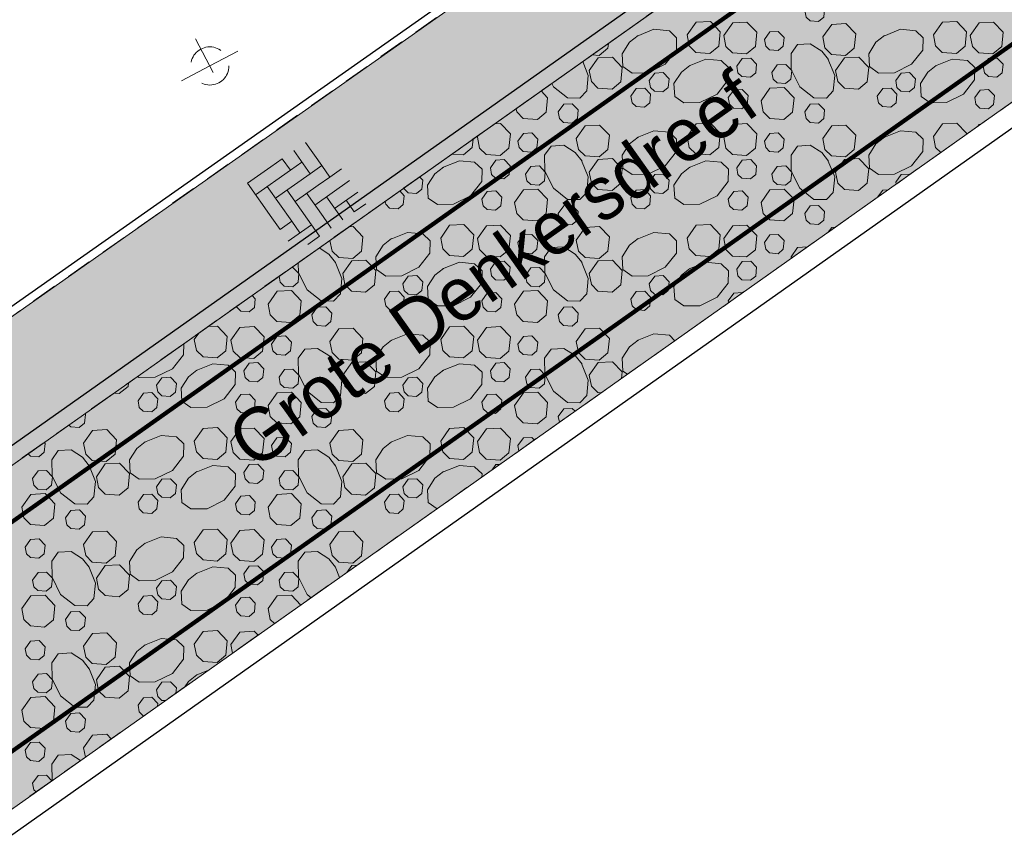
# Model space of a CAD drawing. Header units: metres. Extents: x 148425 to 149111, y 486065 to 486671.
# Tile 36 of 81: x 148632 to 148655, y 486394 to 486413. Entities that reach past the tile are written whole.
import ezdxf

# ---------------------------------------------------------------- set-up
doc = ezdxf.new("R2010")
doc.units = ezdxf.units.M
doc.header["$MEASUREMENT"] = 0
doc.linetypes.add('1-3 (0.10)', pattern=[4, 1, -3])
doc.linetypes.add('DGN Style 2', pattern=[1, 0.6, -0.4])
for name, color, linetype, lineweight in [('BWR-nieuw-belijning-1-3 streep dik 100', 51, '1-3 (0.10)', 0), ('BWR-verw-band-trottoir 180¯200x250 betonrug_GV', 2, 'betonrugw', 30), ('BWR-verw-drain ø 80', 60, 'drainagew', 30), ('BWR-verw-situatie', 214, 'DGN Style 2', 13), ('IRP-L-VERHARDING-detaillering', 7, 'Continuous', 0), ('TOP-T-topo huisnummering naamgeving', 7, 'Continuous', 0), ('WVB-alg-onderhoek', 7, 'Continuous', 30), ('WVB-pen-dik 013', 1, 'Continuous', 0), ('WVB-raster-20%', 254, 'Continuous', 30)]:
    doc.layers.add(name, color=color, linetype=linetype, lineweight=lineweight)
doc.styles.add('Style-INTL_ISO', font='INTL_ISO.shx')
doc.styles.add('Style-WORKING', font='WORKING.shx')
doc.linetypes.add('betonrugw', pattern='A,1,-1.1,["v",Style-WORKING,S=0.499998,R=0,X=-0.132,Y=-0.187],-2.1', length=4.2)
doc.linetypes.add('drainagew', pattern='A,2.1,["V",Style-WORKING,S=0.700002,R=0,X=-0.228,Y=-0.367],2.9,-0.32,0.02,-0.32,0.4,-0.32,0.05,-0.32', length=6.75)

# ---------------------------------------------------------------- blocks, each defined once
blk = doc.blocks.new('VMAST')
at = {"layer": 'BWR-verw-situatie'}
for p, q in [((0, 0), (0, 0.497)), ((-0.484, 0), (0.466, 0.001)), ((0, 0), (0, -0.503))]:
    blk.add_line(p, q, dxfattribs=at)
blk.add_circle((0, 0), 0.3, dxfattribs=at)
blk = doc.blocks.new('dikformaat')
at = {"layer": 'IRP-L-VERHARDING-detaillering', "color": 7, "linetype": 'Continuous', "lineweight": 0}
for p, q in [((0.2002, 0.3335), (0.2002, 0.4002)), ((0.2669, 0.2001), (0.2669, 0.4002)), ((0.3336, 0.2667), (0.3336, 0.4002)), ((0.4, 0.3335), (0.4, 0.4001)), ((0.1335, 0.3335), (0.0001, 0.3335)), ((0.1335, 0.2668), (0.1335, 0.3335)), ((0.1335, 0.3335), (0.2002, 0.3335)), ((0.2002, 0.3335), (0.2002, 0.2668)), ((0.4, 0.3335), (0.3336, 0.3335)), ((0.0001, 0.2668), (0.1335, 0.2668)), ((0.0667, 0.2001), (0.0668, 0.2668)), ((0.1334, 0.0667), (0.1335, 0.2668)), ((0.2001, 0.1334), (0.2002, 0.2668)), ((0.2669, 0.2668), (0.4, 0.2667)), ((0.0667, 0.2001), (0, 0.2001)), ((0, 0.1334), (0, 0.2001)), ((0.0667, 0), (0.0667, 0.2001)), ((0.2001, 0.2001), (0.3336, 0.2)), ((0.4, 0.2), (0.3336, 0.2)), ((0, 0), (0, 0.1334)), ((0.1334, 0.1334), (0.3335, 0.1333)), ((0.4, 0.1333), (0.3335, 0.1333)), ((0.3335, -0.0001), (0.3335, 0.1333)), ((0.4, 0.0666), (0.4, 0.1333)), ((0.0667, 0.0667), (0.2668, 0.0667)), ((0.2668, -0.0001), (0.2668, 0.0667)), ((0.2668, 0.0667), (0.3335, 0.0666)), ((0, 0), (0.2001, 0)), ((0.2001, 0), (0.2668, -0.0001))]:
    blk.add_line(p, q, dxfattribs=at)
blk = doc.blocks.new('DIKF01')
at = {"layer": 'IRP-L-VERHARDING-detaillering', "xscale": 2, "yscale": 2, "zscale": 2, "rotation": 90}
blk.add_blockref('dikformaat', (0, 0), dxfattribs=at)

msp = doc.modelspace()

# ---------------------------------------------------------------- hatches: boundary and pattern name
at = {"layer": 'WVB-raster-20%', "linetype": 'Continuous', "lineweight": 0, "extrusion": (0, 0, -1)}
msp.add_hatch(color=256, dxfattribs=at).paths.add_polyline_path([(-148723.258, 486459.625), (-148646.865, 486405.505), (-148624.391, 486389.62), (-148595.939, 486369.446), (-148586.714, 486362.906), (-148578.585, 486357.139), (-148574.733, 486362.601), (-148582.888, 486368.373), (-148585.308, 486370.084), (-148594.025, 486376.245), (-148619.855, 486394.503), (-148643.007, 486410.889), (-148714.113, 486461.228), (-148776.146, 486505.143), (-148779.979, 486499.688)], flags=0)
at = {"layer": 'WVB-raster-20%', "linetype": 'Continuous', "lineweight": 0}
msp.add_hatch(color=256, dxfattribs=at).paths.add_polyline_path([(148623.876, 486400.887), (148646.974, 486417.15), (148646.284, 486418.131), (148647.1, 486418.705), (148647.107, 486418.698), (148647.792, 486417.725), (148651.431, 486420.288), (148660.181, 486423.507), (148661.532, 486424.003), (148621.64, 486395.766), (148621.945, 486396.464)], flags=0)

# ---------------------------------------------------------------- linework, layer by layer
at = {"layer": 'BWR-nieuw-belijning-1-3 streep dik 100', "color": 7, "const_width": 0.1, "flags": 128}
for points in [[(148785.01, 486510.066), (148583.53, 486367.456)], [(148779.339, 486500.595), (148722.617, 486460.531), (148646.224, 486406.411), (148623.75, 486390.526), (148595.297, 486370.351)]]:
    msp.add_lwpolyline(points, dxfattribs=at)
at = {"layer": 'BWR-verw-band-trottoir 180¯200x250 betonrug_GV', "linetype": 'betonrugw', "lineweight": 30, "ltscale": 3, "flags": 128}
msp.add_lwpolyline([(148619.892, 486394.774), (148621.479, 486395.898), (148623.715, 486401.019), (148646.859, 486417.313)], dxfattribs=at)
at = {"layer": 'BWR-verw-drain ø 80', "ltscale": 2.5, "flags": 128}
msp.add_lwpolyline([(148881.706, 486571.055), (148858.77, 486554.809), (148806.123, 486517.537), (148596.266, 486369.117)], dxfattribs=at)
at = {"layer": 'BWR-verw-drain ø 80', "linetype": 'drainagew', "ltscale": 2.5, "flags": 128}
msp.add_lwpolyline([(148591.935, 486375.24), (148606.478, 486385.525), (148659.79, 486423.23), (148687.475, 486442.81), (148740.134, 486480.053), (148771.197, 486502.022), (148807.002, 486527.345), (148824.546, 486539.759), (148843.43, 486553.135)], dxfattribs=at)
at = {"layer": 'BWR-verw-situatie'}
msp.add_line((148661.532, 486424.003), (148621.64, 486395.766), dxfattribs=at)
at = {"layer": 'BWR-verw-situatie', "flags": 128}
for points in [[(148595.939, 486369.446), (148624.391, 486389.62), (148646.865, 486405.505), (148723.258, 486459.625), (148779.979, 486499.688)], [(148646.284, 486418.131), (148646.974, 486417.15), (148623.876, 486400.887), (148621.64, 486395.766), (148620.008, 486394.611)]]:
    msp.add_lwpolyline(points, dxfattribs=at)
at = {"layer": 'WVB-alg-onderhoek', "lineweight": 40, "ltscale": 500}
msp.add_3dface([(148601.941, 486074.385), (149104.348, 486429.086), (148938.821, 486663.542), (148436.414, 486308.842)], dxfattribs=at)
at = {"layer": 'WVB-pen-dik 013'}
for p, q in [((148642.374, 486410.42), (148642.403, 486410.462)), ((148652.235, 486409.309), (148652.226, 486409.355)), ((148648.293, 486406.516), (148648.284, 486406.563)), ((148635.709, 486405.648), (148635.814, 486405.798)), ((148644.307, 486403.697), (148644.281, 486403.835)), ((148643.355, 486403.024), (148643.331, 486403.148)), ((148639.026, 486400.3), (148639.131, 486400.039)), ((148636.612, 486398.258), (148636.571, 486398.458)), ((148635.754, 486397.74), (148636.042, 486397.855)), ((148633.144, 486395.807), (148633.099, 486396.03))]:
    msp.add_line(p, q, dxfattribs=at)
at = {"layer": 'WVB-pen-dik 013', "flags": 128}
for points in [[(148650.084, 486413.405), (148650.211, 486413.585), (148650.411, 486413.595), (148650.551, 486413.45), (148650.531, 486413.248), (148650.406, 486413.143), (148650.209, 486413.158), (148650.114, 486413.248), (148650.084, 486413.405)], [(148647.314, 486412.825), (148647.524, 486413.125), (148647.861, 486413.143), (148648.091, 486412.9), (148648.059, 486412.563), (148647.851, 486412.39), (148647.519, 486412.415), (148647.364, 486412.568), (148647.314, 486412.825)], [(148648.176, 486412.813), (148648.389, 486413.11), (148648.724, 486413.13), (148648.956, 486412.888), (148648.921, 486412.55), (148648.714, 486412.378), (148648.384, 486412.4), (148648.229, 486412.553), (148648.176, 486412.813)], [(148650.506, 486412.778), (148650.719, 486413.075), (148651.054, 486413.095), (148651.286, 486412.853), (148651.251, 486412.515), (148651.044, 486412.343), (148650.714, 486412.365), (148650.559, 486412.518), (148650.506, 486412.778)], [(148653.116, 486412.825), (148653.326, 486413.125), (148653.664, 486413.143), (148653.894, 486412.9), (148653.861, 486412.563), (148653.654, 486412.39), (148653.321, 486412.415), (148653.166, 486412.568), (148653.116, 486412.825)], [(148653.979, 486412.813), (148654.191, 486413.11), (148654.526, 486413.13), (148654.759, 486412.888), (148654.724, 486412.55), (148654.516, 486412.378), (148654.186, 486412.4), (148654.031, 486412.553), (148653.979, 486412.813)], [(148646.141, 486412.8), (148646.534, 486412.958), (148646.896, 486412.925), (148647.066, 486412.76), (148647.061, 486412.468), (148646.799, 486412.135), (148646.396, 486411.935), (148646.019, 486411.928), (148645.804, 486412.08), (148645.786, 486412.383), (148645.959, 486412.653), (148646.159, 486412.81)], [(148649.134, 486412.718), (148649.261, 486412.898), (148649.461, 486412.91), (148649.601, 486412.765), (148649.579, 486412.56), (148649.456, 486412.455), (148649.256, 486412.473), (148649.164, 486412.563), (148649.134, 486412.718)], [(148651.944, 486412.8), (148652.336, 486412.958), (148652.699, 486412.925), (148652.869, 486412.76), (148652.864, 486412.468), (148652.601, 486412.135), (148652.199, 486411.935), (148651.821, 486411.928), (148651.606, 486412.08), (148651.589, 486412.383), (148651.761, 486412.653), (148651.961, 486412.81)], [(148645.46, 486412.626), (148645.449, 486412.515), (148645.241, 486412.343), (148645.076, 486412.354)], [(148650.631, 486412.263), (148650.789, 486411.87), (148650.754, 486411.508), (148650.594, 486411.338), (148650.301, 486411.343), (148649.969, 486411.605), (148649.766, 486412.008), (148649.761, 486412.385), (148649.914, 486412.6), (148650.214, 486412.618), (148650.484, 486412.445), (148650.641, 486412.245)], [(148644.855, 486412.197), (148644.986, 486411.87), (148644.951, 486411.508), (148644.791, 486411.338), (148644.499, 486411.343), (148644.166, 486411.605), (148644.127, 486411.682)], [(148645.009, 486411.985), (148645.219, 486412.285), (148645.554, 486412.303), (148645.786, 486412.06), (148645.754, 486411.723), (148645.546, 486411.55), (148645.214, 486411.575), (148645.059, 486411.728), (148645.009, 486411.985)], [(148647.359, 486412.095), (148647.754, 486412.253), (148648.114, 486412.22), (148648.286, 486412.055), (148648.279, 486411.765), (148648.019, 486411.43), (148647.616, 486411.23), (148647.236, 486411.225), (148647.021, 486411.375), (148647.004, 486411.68), (148647.179, 486411.948), (148647.376, 486412.105)], [(148648.484, 486412.088), (148648.609, 486412.27), (148648.811, 486412.28), (148648.951, 486412.135), (148648.929, 486411.93), (148648.804, 486411.828), (148648.606, 486411.843), (148648.511, 486411.933), (148648.484, 486412.088)], [(148650.811, 486411.985), (148651.021, 486412.285), (148651.356, 486412.303), (148651.589, 486412.06), (148651.556, 486411.723), (148651.349, 486411.55), (148651.016, 486411.575), (148650.861, 486411.728), (148650.811, 486411.985)], [(148653.161, 486412.095), (148653.556, 486412.253), (148653.916, 486412.22), (148654.089, 486412.055), (148654.081, 486411.765), (148653.821, 486411.43), (148653.419, 486411.23), (148653.039, 486411.225), (148652.824, 486411.375), (148652.806, 486411.68), (148652.981, 486411.948), (148653.179, 486412.105)], [(148654.286, 486412.088), (148654.411, 486412.27), (148654.614, 486412.28), (148654.754, 486412.135), (148654.731, 486411.93), (148654.606, 486411.828), (148654.409, 486411.843), (148654.314, 486411.933), (148654.286, 486412.088)], [(148646.424, 486411.748), (148646.551, 486411.925), (148646.751, 486411.938), (148646.891, 486411.793), (148646.869, 486411.588), (148646.744, 486411.485), (148646.546, 486411.5), (148646.454, 486411.59), (148646.424, 486411.748)], [(148649.309, 486411.94), (148649.436, 486412.12), (148649.636, 486412.13), (148649.776, 486411.985), (148649.756, 486411.783), (148649.631, 486411.678), (148649.434, 486411.693), (148649.339, 486411.783), (148649.309, 486411.94)], [(148652.226, 486411.748), (148652.354, 486411.925), (148652.554, 486411.938), (148652.694, 486411.793), (148652.671, 486411.588), (148652.546, 486411.485), (148652.349, 486411.5), (148652.256, 486411.59), (148652.226, 486411.748)], [(148643.877, 486411.505), (148644.029, 486411.345), (148643.996, 486411.008), (148643.789, 486410.835), (148643.456, 486410.86), (148643.301, 486411.013), (148643.287, 486411.087)], [(148645.989, 486411.383), (148646.116, 486411.563), (148646.316, 486411.575), (148646.454, 486411.428), (148646.434, 486411.225), (148646.311, 486411.12), (148646.111, 486411.138), (148646.019, 486411.228), (148645.989, 486411.383)], [(148648.284, 486411.348), (148648.411, 486411.528), (148648.611, 486411.54), (148648.751, 486411.395), (148648.729, 486411.19), (148648.606, 486411.085), (148648.406, 486411.103), (148648.314, 486411.193), (148648.284, 486411.348)], [(148649.054, 486411.27), (148649.264, 486411.57), (148649.601, 486411.588), (148649.831, 486411.345), (148649.799, 486411.008), (148649.591, 486410.835), (148649.259, 486410.86), (148649.104, 486411.013), (148649.054, 486411.27)], [(148651.791, 486411.383), (148651.919, 486411.563), (148652.119, 486411.575), (148652.256, 486411.428), (148652.236, 486411.225), (148652.114, 486411.12), (148651.914, 486411.138), (148651.821, 486411.228), (148651.791, 486411.383)], [(148654.086, 486411.348), (148654.214, 486411.528), (148654.414, 486411.54), (148654.554, 486411.395), (148654.531, 486411.19), (148654.409, 486411.085), (148654.209, 486411.103), (148654.116, 486411.193), (148654.086, 486411.348)], [(148644.281, 486411.013), (148644.409, 486411.193), (148644.609, 486411.203), (148644.749, 486411.058), (148644.729, 486410.855), (148644.604, 486410.75), (148644.406, 486410.765), (148644.311, 486410.855), (148644.281, 486411.013)], [(148650.084, 486411.013), (148650.211, 486411.193), (148650.411, 486411.203), (148650.551, 486411.058), (148650.531, 486410.855), (148650.406, 486410.75), (148650.209, 486410.765), (148650.114, 486410.855), (148650.084, 486411.013)], [(148642.781, 486410.729), (148642.921, 486410.738), (148643.154, 486410.495), (148643.119, 486410.158), (148642.911, 486409.985), (148642.581, 486410.008), (148642.426, 486410.16), (148642.374, 486410.42)], [(148644.704, 486410.385), (148644.916, 486410.683), (148645.251, 486410.703), (148645.484, 486410.46), (148645.449, 486410.123), (148645.241, 486409.95), (148644.911, 486409.973), (148644.756, 486410.125), (148644.704, 486410.385)], [(148646.141, 486410.408), (148646.534, 486410.565), (148646.896, 486410.533), (148647.066, 486410.368), (148647.061, 486410.075), (148646.799, 486409.743), (148646.396, 486409.543), (148646.019, 486409.535), (148645.804, 486409.688), (148645.786, 486409.99), (148645.959, 486410.26), (148646.159, 486410.418)], [(148647.314, 486410.433), (148647.524, 486410.733), (148647.861, 486410.75), (148648.091, 486410.508), (148648.059, 486410.17), (148647.851, 486409.998), (148647.519, 486410.023), (148647.364, 486410.175), (148647.314, 486410.433)], [(148648.176, 486410.42), (148648.389, 486410.718), (148648.724, 486410.738), (148648.956, 486410.495), (148648.921, 486410.158), (148648.714, 486409.985), (148648.384, 486410.008), (148648.229, 486410.16), (148648.176, 486410.42)], [(148650.506, 486410.385), (148650.719, 486410.683), (148651.054, 486410.703), (148651.286, 486410.46), (148651.251, 486410.123), (148651.044, 486409.95), (148650.714, 486409.973), (148650.559, 486410.125), (148650.506, 486410.385)], [(148651.944, 486410.408), (148652.336, 486410.565), (148652.699, 486410.533), (148652.869, 486410.368), (148652.864, 486410.075), (148652.601, 486409.743), (148652.199, 486409.543), (148651.821, 486409.535), (148651.606, 486409.688), (148651.589, 486409.99), (148651.761, 486410.26), (148651.961, 486410.418)], [(148653.116, 486410.433), (148653.326, 486410.733), (148653.664, 486410.75), (148653.894, 486410.508), (148653.891, 486410.483)], [(148654.159, 486410.672), (148654.191, 486410.718), (148654.226, 486410.72)], [(148642.276, 486410.371), (148642.256, 486410.17), (148642.049, 486409.998), (148641.776, 486410.018)], [(148643.331, 486410.325), (148643.459, 486410.505), (148643.659, 486410.518), (148643.799, 486410.373), (148643.776, 486410.168), (148643.654, 486410.063), (148643.454, 486410.08), (148643.361, 486410.17), (148643.331, 486410.325)], [(148649.134, 486410.325), (148649.261, 486410.505), (148649.461, 486410.518), (148649.601, 486410.373), (148649.579, 486410.168), (148649.456, 486410.063), (148649.256, 486410.08), (148649.164, 486410.17), (148649.134, 486410.325)], [(148653.288, 486410.055), (148653.166, 486410.175), (148653.116, 486410.433)], [(148644.829, 486409.87), (148644.986, 486409.478), (148644.951, 486409.115), (148644.791, 486408.945), (148644.499, 486408.95), (148644.166, 486409.213), (148643.964, 486409.615), (148643.959, 486409.993), (148644.111, 486410.208), (148644.411, 486410.225), (148644.681, 486410.053), (148644.839, 486409.853)], [(148650.631, 486409.87), (148650.789, 486409.478), (148650.754, 486409.115), (148650.594, 486408.945), (148650.301, 486408.95), (148649.969, 486409.213), (148649.766, 486409.615), (148649.761, 486409.993), (148649.914, 486410.208), (148650.214, 486410.225), (148650.484, 486410.053), (148650.641, 486409.853)], [(148641.556, 486409.703), (148641.951, 486409.86), (148642.311, 486409.828), (148642.484, 486409.663), (148642.476, 486409.373), (148642.216, 486409.038), (148641.814, 486408.838), (148641.434, 486408.833), (148641.219, 486408.983), (148641.201, 486409.288), (148641.376, 486409.555), (148641.574, 486409.713)], [(148642.681, 486409.695), (148642.806, 486409.878), (148643.009, 486409.888), (148643.149, 486409.743), (148643.126, 486409.538), (148643.001, 486409.435), (148642.804, 486409.45), (148642.709, 486409.54), (148642.681, 486409.695)], [(148645.009, 486409.593), (148645.219, 486409.893), (148645.554, 486409.91), (148645.786, 486409.668), (148645.754, 486409.33), (148645.546, 486409.158), (148645.214, 486409.183), (148645.059, 486409.335), (148645.009, 486409.593)], [(148647.359, 486409.703), (148647.754, 486409.86), (148648.114, 486409.828), (148648.286, 486409.663), (148648.279, 486409.373), (148648.019, 486409.038), (148647.616, 486408.838), (148647.236, 486408.833), (148647.021, 486408.983), (148647.004, 486409.288), (148647.179, 486409.555), (148647.376, 486409.713)], [(148648.484, 486409.695), (148648.609, 486409.878), (148648.811, 486409.888), (148648.951, 486409.743), (148648.929, 486409.538), (148648.804, 486409.435), (148648.606, 486409.45), (148648.511, 486409.54), (148648.484, 486409.695)], [(148650.811, 486409.593), (148651.021, 486409.893), (148651.356, 486409.91), (148651.589, 486409.668), (148651.556, 486409.33), (148651.349, 486409.158), (148651.016, 486409.183), (148650.861, 486409.335), (148650.811, 486409.593)], [(148643.506, 486409.548), (148643.634, 486409.728), (148643.834, 486409.738), (148643.974, 486409.593), (148643.954, 486409.39), (148643.829, 486409.285), (148643.631, 486409.3), (148643.536, 486409.39), (148643.506, 486409.548)], [(148649.309, 486409.548), (148649.436, 486409.728), (148649.636, 486409.738), (148649.776, 486409.593), (148649.756, 486409.39), (148649.631, 486409.285), (148649.434, 486409.3), (148649.339, 486409.39), (148649.309, 486409.548)], [(148641.013, 486409.478), (148641.089, 486409.4), (148641.066, 486409.195), (148640.941, 486409.093), (148640.744, 486409.108), (148640.651, 486409.198), (148640.647, 486409.219)], [(148646.424, 486409.355), (148646.551, 486409.533), (148646.751, 486409.545), (148646.891, 486409.4), (148646.869, 486409.195), (148646.744, 486409.093), (148646.546, 486409.108), (148646.454, 486409.198), (148646.424, 486409.355)], [(148652.226, 486409.355), (148652.354, 486409.533), (148652.554, 486409.545), (148652.559, 486409.539)], [(148640.546, 486409.148), (148640.651, 486409.035), (148640.631, 486408.833), (148640.509, 486408.728), (148640.309, 486408.745), (148640.216, 486408.835), (148640.203, 486408.904)], [(148642.481, 486408.955), (148642.609, 486409.135), (148642.809, 486409.148), (148642.949, 486409.003), (148642.926, 486408.798), (148642.804, 486408.693), (148642.604, 486408.71), (148642.511, 486408.8), (148642.481, 486408.955)], [(148643.251, 486408.878), (148643.461, 486409.178), (148643.799, 486409.195), (148644.029, 486408.953), (148643.996, 486408.615), (148643.789, 486408.443), (148643.456, 486408.468), (148643.301, 486408.62), (148643.251, 486408.878)], [(148645.989, 486408.99), (148646.116, 486409.17), (148646.316, 486409.183), (148646.454, 486409.035), (148646.434, 486408.833), (148646.311, 486408.728), (148646.111, 486408.745), (148646.019, 486408.835), (148645.989, 486408.99)], [(148648.284, 486408.955), (148648.411, 486409.135), (148648.611, 486409.148), (148648.751, 486409.003), (148648.729, 486408.798), (148648.606, 486408.693), (148648.406, 486408.71), (148648.314, 486408.8), (148648.284, 486408.955)], [(148649.054, 486408.878), (148649.264, 486409.178), (148649.601, 486409.195), (148649.831, 486408.953), (148649.799, 486408.615), (148649.591, 486408.443), (148649.259, 486408.468), (148649.104, 486408.62), (148649.054, 486408.878)], [(148651.798, 486409), (148651.919, 486409.17), (148652.05, 486409.178)], [(148644.281, 486408.62), (148644.409, 486408.8), (148644.609, 486408.81), (148644.749, 486408.665), (148644.729, 486408.463), (148644.604, 486408.358), (148644.406, 486408.373), (148644.311, 486408.463), (148644.281, 486408.62)], [(148650.084, 486408.62), (148650.211, 486408.8), (148650.411, 486408.81), (148650.551, 486408.665), (148650.531, 486408.463), (148650.406, 486408.358), (148650.209, 486408.373), (148650.114, 486408.463), (148650.084, 486408.62)], [(148639.355, 486408.305), (148639.449, 486408.31), (148639.681, 486408.068), (148639.646, 486407.73), (148639.439, 486407.558), (148639.109, 486407.58), (148638.954, 486407.733), (148638.903, 486407.984)], [(148641.511, 486408.04), (148641.721, 486408.34), (148642.059, 486408.358), (148642.289, 486408.115), (148642.256, 486407.778), (148642.049, 486407.605), (148641.716, 486407.63), (148641.561, 486407.783), (148641.511, 486408.04)], [(148642.374, 486408.028), (148642.586, 486408.325), (148642.921, 486408.345), (148643.154, 486408.103), (148643.119, 486407.765), (148642.911, 486407.593), (148642.581, 486407.615), (148642.426, 486407.768), (148642.374, 486408.028)], [(148644.704, 486407.993), (148644.916, 486408.29), (148645.251, 486408.31), (148645.484, 486408.068), (148645.449, 486407.73), (148645.241, 486407.558), (148644.911, 486407.58), (148644.756, 486407.733), (148644.704, 486407.993)], [(148647.314, 486408.04), (148647.524, 486408.34), (148647.861, 486408.358), (148648.091, 486408.115), (148648.059, 486407.778), (148647.851, 486407.605), (148647.519, 486407.63), (148647.364, 486407.783), (148647.314, 486408.04)], [(148648.176, 486408.028), (148648.389, 486408.325), (148648.724, 486408.345), (148648.956, 486408.103), (148648.921, 486407.765), (148648.714, 486407.593), (148648.384, 486407.615), (148648.229, 486407.768), (148648.176, 486408.028)], [(148650.639, 486408.179), (148650.719, 486408.29), (148650.803, 486408.295)], [(148640.339, 486408.015), (148640.731, 486408.173), (148641.094, 486408.14), (148641.264, 486407.975), (148641.259, 486407.683), (148640.996, 486407.35), (148640.594, 486407.15), (148640.216, 486407.143), (148640.001, 486407.295), (148639.984, 486407.598), (148640.156, 486407.868), (148640.356, 486408.025)], [(148643.331, 486407.933), (148643.459, 486408.113), (148643.659, 486408.125), (148643.799, 486407.98), (148643.776, 486407.775), (148643.654, 486407.67), (148643.454, 486407.688), (148643.361, 486407.778), (148643.331, 486407.933)], [(148646.141, 486408.015), (148646.534, 486408.173), (148646.896, 486408.14), (148647.066, 486407.975), (148647.061, 486407.683), (148646.799, 486407.35), (148646.396, 486407.15), (148646.019, 486407.143), (148645.804, 486407.295), (148645.786, 486407.598), (148645.959, 486407.868), (148646.159, 486408.025)], [(148649.134, 486407.933), (148649.261, 486408.113), (148649.461, 486408.125), (148649.601, 486407.98), (148649.579, 486407.775), (148649.456, 486407.67), (148649.256, 486407.688), (148649.164, 486407.778), (148649.134, 486407.933)], [(148638.651, 486407.806), (148638.879, 486407.66), (148639.036, 486407.46)], [(148644.829, 486407.478), (148644.986, 486407.085), (148644.951, 486406.723), (148644.791, 486406.553), (148644.499, 486406.558), (148644.166, 486406.82), (148643.964, 486407.223), (148643.959, 486407.6), (148644.111, 486407.815), (148644.411, 486407.833), (148644.681, 486407.66), (148644.839, 486407.46)], [(148649.762, 486407.557), (148649.761, 486407.6), (148649.914, 486407.815), (148650.145, 486407.829)], [(148639.206, 486407.2), (148639.416, 486407.5), (148639.751, 486407.518), (148639.984, 486407.275), (148639.951, 486406.938), (148639.744, 486406.765), (148639.411, 486406.79), (148639.256, 486406.943), (148639.206, 486407.2)], [(148645.009, 486407.2), (148645.219, 486407.5), (148645.554, 486407.518), (148645.786, 486407.275), (148645.754, 486406.938), (148645.546, 486406.765), (148645.214, 486406.79), (148645.059, 486406.943), (148645.009, 486407.2)], [(148637.997, 486407.343), (148638.031, 486407.345), (148638.171, 486407.2), (148638.151, 486406.998), (148638.026, 486406.893), (148637.829, 486406.908), (148637.734, 486406.998), (148637.707, 486407.138)], [(148639.026, 486407.478), (148639.184, 486407.085), (148639.149, 486406.723), (148638.989, 486406.553), (148638.696, 486406.558), (148638.364, 486406.82), (148638.161, 486407.223), (148638.158, 486407.457)], [(148641.556, 486407.31), (148641.951, 486407.468), (148642.311, 486407.435), (148642.484, 486407.27), (148642.476, 486406.98), (148642.216, 486406.645), (148641.814, 486406.445), (148641.434, 486406.44), (148641.219, 486406.59), (148641.201, 486406.895), (148641.376, 486407.163), (148641.574, 486407.32)], [(148642.681, 486407.303), (148642.806, 486407.485), (148643.009, 486407.495), (148643.149, 486407.35), (148643.126, 486407.145), (148643.001, 486407.043), (148642.804, 486407.058), (148642.709, 486407.148), (148642.681, 486407.303)], [(148643.506, 486407.155), (148643.634, 486407.335), (148643.834, 486407.345), (148643.974, 486407.2), (148643.954, 486406.998), (148643.829, 486406.893), (148643.631, 486406.908), (148643.536, 486406.998), (148643.506, 486407.155)], [(148647.359, 486407.31), (148647.754, 486407.468), (148648.114, 486407.435), (148648.286, 486407.27), (148648.279, 486406.98), (148648.019, 486406.645), (148647.616, 486406.445), (148647.236, 486406.44), (148647.021, 486406.59), (148647.004, 486406.895), (148647.179, 486407.163), (148647.376, 486407.32)], [(148648.484, 486407.303), (148648.609, 486407.485), (148648.811, 486407.495), (148648.951, 486407.35), (148648.929, 486407.145), (148648.804, 486407.043), (148648.606, 486407.058), (148648.511, 486407.148), (148648.484, 486407.303)], [(148649.424, 486407.318), (148649.436, 486407.335), (148649.449, 486407.336)], [(148640.621, 486406.963), (148640.749, 486407.14), (148640.949, 486407.153), (148641.089, 486407.008), (148641.066, 486406.803), (148640.941, 486406.7), (148640.744, 486406.715), (148640.651, 486406.805), (148640.621, 486406.963)], [(148646.424, 486406.963), (148646.551, 486407.14), (148646.751, 486407.153), (148646.891, 486407.008), (148646.869, 486406.803), (148646.744, 486406.7), (148646.546, 486406.715), (148646.454, 486406.805), (148646.424, 486406.963)], [(148637.071, 486406.688), (148637.146, 486406.61), (148637.124, 486406.405), (148637.001, 486406.3), (148636.801, 486406.318), (148636.709, 486406.408), (148636.705, 486406.428)], [(148637.449, 486406.485), (148637.659, 486406.785), (148637.996, 486406.803), (148638.226, 486406.56), (148638.194, 486406.223), (148637.986, 486406.05), (148637.654, 486406.075), (148637.499, 486406.228), (148637.449, 486406.485)], [(148640.186, 486406.598), (148640.314, 486406.778), (148640.514, 486406.79), (148640.651, 486406.643), (148640.631, 486406.44), (148640.509, 486406.335), (148640.309, 486406.353), (148640.216, 486406.443), (148640.186, 486406.598)], [(148642.481, 486406.563), (148642.609, 486406.743), (148642.809, 486406.755), (148642.949, 486406.61), (148642.926, 486406.405), (148642.804, 486406.3), (148642.604, 486406.318), (148642.511, 486406.408), (148642.481, 486406.563)], [(148643.251, 486406.485), (148643.461, 486406.785), (148643.799, 486406.803), (148644.029, 486406.56), (148643.996, 486406.223), (148643.789, 486406.05), (148643.456, 486406.075), (148643.301, 486406.228), (148643.251, 486406.485)], [(148645.989, 486406.598), (148646.116, 486406.778), (148646.316, 486406.79), (148646.454, 486406.643), (148646.434, 486406.44), (148646.311, 486406.335), (148646.111, 486406.353), (148646.019, 486406.443), (148645.989, 486406.598)], [(148648.284, 486406.563), (148648.411, 486406.743), (148648.611, 486406.755), (148648.619, 486406.747)], [(148638.479, 486406.228), (148638.606, 486406.408), (148638.806, 486406.418), (148638.946, 486406.273), (148638.926, 486406.07), (148638.801, 486405.965), (148638.604, 486405.98), (148638.509, 486406.07), (148638.479, 486406.228)], [(148644.281, 486406.228), (148644.409, 486406.408), (148644.609, 486406.418), (148644.749, 486406.273), (148644.729, 486406.07), (148644.604, 486405.965), (148644.406, 486405.98), (148644.311, 486406.07), (148644.281, 486406.228)], [(148636.034, 486405.954), (148636.256, 486405.965), (148636.486, 486405.723), (148636.454, 486405.385), (148636.246, 486405.213), (148635.914, 486405.238), (148635.759, 486405.39), (148635.709, 486405.648)], [(148636.571, 486405.635), (148636.784, 486405.933), (148637.119, 486405.953), (148637.351, 486405.71), (148637.316, 486405.373), (148637.109, 486405.2), (148636.779, 486405.223), (148636.624, 486405.375), (148636.571, 486405.635)], [(148638.901, 486405.6), (148639.114, 486405.898), (148639.449, 486405.918), (148639.681, 486405.675), (148639.646, 486405.338), (148639.439, 486405.165), (148639.109, 486405.188), (148638.954, 486405.34), (148638.901, 486405.6)], [(148641.511, 486405.648), (148641.721, 486405.948), (148642.059, 486405.965), (148642.289, 486405.723), (148642.256, 486405.385), (148642.049, 486405.213), (148641.716, 486405.238), (148641.561, 486405.39), (148641.511, 486405.648)], [(148642.374, 486405.635), (148642.586, 486405.933), (148642.921, 486405.953), (148643.154, 486405.71), (148643.119, 486405.373), (148642.911, 486405.2), (148642.581, 486405.223), (148642.426, 486405.375), (148642.374, 486405.635)], [(148644.704, 486405.6), (148644.916, 486405.898), (148645.251, 486405.918), (148645.484, 486405.675), (148645.449, 486405.338), (148645.241, 486405.165), (148644.911, 486405.188), (148644.756, 486405.34), (148644.704, 486405.6)], [(148637.529, 486405.54), (148637.656, 486405.72), (148637.856, 486405.733), (148637.996, 486405.588), (148637.974, 486405.383), (148637.851, 486405.278), (148637.651, 486405.295), (148637.559, 486405.385), (148637.529, 486405.54)], [(148640.339, 486405.623), (148640.731, 486405.78), (148641.094, 486405.748), (148641.264, 486405.583), (148641.259, 486405.29), (148640.996, 486404.958), (148640.594, 486404.758), (148640.216, 486404.75), (148640.001, 486404.903), (148639.984, 486405.205), (148640.156, 486405.475), (148640.356, 486405.633)], [(148643.331, 486405.54), (148643.459, 486405.72), (148643.659, 486405.733), (148643.799, 486405.588), (148643.776, 486405.383), (148643.654, 486405.278), (148643.454, 486405.295), (148643.361, 486405.385), (148643.331, 486405.54)], [(148646.141, 486405.623), (148646.534, 486405.78), (148646.896, 486405.748), (148647.028, 486405.62)], [(148635.461, 486405.548), (148635.456, 486405.29), (148635.194, 486404.958), (148634.791, 486404.758), (148634.414, 486404.75), (148634.374, 486404.779)], [(148639.026, 486405.085), (148639.184, 486404.693), (148639.149, 486404.33), (148638.989, 486404.16), (148638.696, 486404.165), (148638.364, 486404.428), (148638.161, 486404.83), (148638.156, 486405.208), (148638.309, 486405.423), (148638.609, 486405.44), (148638.879, 486405.268), (148639.036, 486405.068)], [(148644.829, 486405.085), (148644.986, 486404.693), (148644.951, 486404.33), (148644.791, 486404.16), (148644.499, 486404.165), (148644.166, 486404.428), (148643.964, 486404.83), (148643.959, 486405.208), (148644.111, 486405.423), (148644.411, 486405.44), (148644.681, 486405.268), (148644.839, 486405.068)], [(148645.908, 486404.829), (148645.804, 486404.903), (148645.786, 486405.205), (148645.959, 486405.475), (148646.159, 486405.633)], [(148635.754, 486404.918), (148636.149, 486405.075), (148636.509, 486405.043), (148636.681, 486404.878), (148636.674, 486404.588), (148636.414, 486404.253), (148636.011, 486404.053), (148635.631, 486404.048), (148635.416, 486404.198), (148635.399, 486404.503), (148635.574, 486404.77), (148635.771, 486404.928)], [(148636.879, 486404.91), (148637.004, 486405.093), (148637.206, 486405.103), (148637.346, 486404.958), (148637.324, 486404.753), (148637.199, 486404.65), (148637.001, 486404.665), (148636.906, 486404.755), (148636.879, 486404.91)], [(148639.206, 486404.808), (148639.416, 486405.108), (148639.751, 486405.125), (148639.984, 486404.883), (148639.951, 486404.545), (148639.744, 486404.373), (148639.411, 486404.398), (148639.256, 486404.55), (148639.206, 486404.808)], [(148641.556, 486404.918), (148641.951, 486405.075), (148642.311, 486405.043), (148642.484, 486404.878), (148642.476, 486404.588), (148642.216, 486404.253), (148641.814, 486404.053), (148641.434, 486404.048), (148641.219, 486404.198), (148641.201, 486404.503), (148641.376, 486404.77), (148641.574, 486404.928)], [(148642.681, 486404.91), (148642.806, 486405.093), (148643.009, 486405.103), (148643.149, 486404.958), (148643.126, 486404.753), (148643.001, 486404.65), (148642.804, 486404.665), (148642.709, 486404.755), (148642.681, 486404.91)], [(148645.009, 486404.808), (148645.219, 486405.108), (148645.554, 486405.125), (148645.786, 486404.883), (148645.772, 486404.732)], [(148634.819, 486404.57), (148634.946, 486404.748), (148635.146, 486404.76), (148635.286, 486404.615), (148635.264, 486404.41), (148635.139, 486404.308), (148634.941, 486404.323), (148634.849, 486404.413), (148634.819, 486404.57)], [(148637.704, 486404.763), (148637.831, 486404.943), (148638.031, 486404.953), (148638.171, 486404.808), (148638.151, 486404.605), (148638.026, 486404.5), (148637.829, 486404.515), (148637.734, 486404.605), (148637.704, 486404.763)], [(148640.621, 486404.57), (148640.749, 486404.748), (148640.949, 486404.76), (148641.089, 486404.615), (148641.066, 486404.41), (148640.941, 486404.308), (148640.744, 486404.323), (148640.651, 486404.413), (148640.621, 486404.57)], [(148643.506, 486404.763), (148643.634, 486404.943), (148643.834, 486404.953), (148643.974, 486404.808), (148643.954, 486404.605), (148643.829, 486404.5), (148643.631, 486404.515), (148643.536, 486404.605), (148643.506, 486404.763)], [(148645.29, 486404.392), (148645.214, 486404.398), (148645.059, 486404.55), (148645.009, 486404.808)], [(148634.156, 486404.625), (148634.149, 486404.545), (148633.941, 486404.373), (148633.814, 486404.382)], [(148634.384, 486404.205), (148634.511, 486404.385), (148634.711, 486404.398), (148634.849, 486404.25), (148634.829, 486404.048), (148634.706, 486403.943), (148634.506, 486403.96), (148634.414, 486404.05), (148634.384, 486404.205)], [(148636.679, 486404.17), (148636.806, 486404.35), (148637.006, 486404.363), (148637.146, 486404.218), (148637.124, 486404.013), (148637.001, 486403.908), (148636.801, 486403.925), (148636.709, 486404.015), (148636.679, 486404.17)], [(148637.449, 486404.093), (148637.659, 486404.393), (148637.996, 486404.41), (148638.226, 486404.168), (148638.194, 486403.83), (148637.986, 486403.658), (148637.654, 486403.683), (148637.499, 486403.835), (148637.449, 486404.093)], [(148640.186, 486404.205), (148640.314, 486404.385), (148640.514, 486404.398), (148640.651, 486404.25), (148640.631, 486404.048), (148640.509, 486403.943), (148640.309, 486403.96), (148640.216, 486404.05), (148640.186, 486404.205)], [(148642.481, 486404.17), (148642.609, 486404.35), (148642.809, 486404.363), (148642.949, 486404.218), (148642.926, 486404.013), (148642.804, 486403.908), (148642.604, 486403.925), (148642.511, 486404.015), (148642.481, 486404.17)], [(148643.251, 486404.093), (148643.461, 486404.393), (148643.799, 486404.41), (148644.029, 486404.168), (148643.996, 486403.83), (148643.789, 486403.658), (148643.456, 486403.683), (148643.301, 486403.835), (148643.251, 486404.093)], [(148633.128, 486403.897), (148633.144, 486403.88), (148633.124, 486403.678), (148632.999, 486403.573), (148632.801, 486403.588), (148632.754, 486403.632)], [(148638.479, 486403.835), (148638.606, 486404.015), (148638.806, 486404.025), (148638.946, 486403.88), (148638.926, 486403.678), (148638.801, 486403.573), (148638.604, 486403.588), (148638.509, 486403.678), (148638.479, 486403.835)], [(148644.281, 486403.835), (148644.409, 486404.015), (148644.609, 486404.025), (148644.675, 486403.957)], [(148633.099, 486403.208), (148633.311, 486403.505), (148633.646, 486403.525), (148633.879, 486403.283), (148633.844, 486402.945), (148633.636, 486402.773), (148633.306, 486402.795), (148633.151, 486402.948), (148633.099, 486403.208)], [(148634.536, 486403.23), (148634.929, 486403.388), (148635.291, 486403.355), (148635.461, 486403.19), (148635.456, 486402.898), (148635.194, 486402.565), (148634.791, 486402.365), (148634.414, 486402.358), (148634.199, 486402.51), (148634.181, 486402.813), (148634.354, 486403.083), (148634.554, 486403.24)], [(148635.709, 486403.255), (148635.919, 486403.555), (148636.256, 486403.573), (148636.486, 486403.33), (148636.454, 486402.993), (148636.246, 486402.82), (148635.914, 486402.845), (148635.759, 486402.998), (148635.709, 486403.255)], [(148636.571, 486403.243), (148636.784, 486403.54), (148637.119, 486403.56), (148637.351, 486403.318), (148637.316, 486402.98), (148637.109, 486402.808), (148636.779, 486402.83), (148636.624, 486402.983), (148636.571, 486403.243)], [(148638.901, 486403.208), (148639.114, 486403.505), (148639.449, 486403.525), (148639.681, 486403.283), (148639.646, 486402.945), (148639.439, 486402.773), (148639.109, 486402.795), (148638.954, 486402.948), (148638.901, 486403.208)], [(148640.339, 486403.23), (148640.731, 486403.388), (148641.094, 486403.355), (148641.264, 486403.19), (148641.259, 486402.898), (148640.996, 486402.565), (148640.594, 486402.365), (148640.216, 486402.358), (148640.001, 486402.51), (148639.984, 486402.813), (148640.156, 486403.083), (148640.356, 486403.24)], [(148641.511, 486403.255), (148641.721, 486403.555), (148642.059, 486403.573), (148642.289, 486403.33), (148642.256, 486402.993), (148642.049, 486402.82), (148641.716, 486402.845), (148641.561, 486402.998), (148641.511, 486403.255)], [(148642.374, 486403.243), (148642.586, 486403.54), (148642.921, 486403.56), (148643.154, 486403.318), (148643.119, 486402.98), (148642.911, 486402.808), (148642.581, 486402.83), (148642.426, 486402.983), (148642.374, 486403.243)], [(148632.17, 486403.219), (148632.194, 486403.195), (148632.171, 486402.99), (148632.049, 486402.885), (148631.849, 486402.903), (148631.796, 486402.954)], [(148637.529, 486403.148), (148637.656, 486403.328), (148637.856, 486403.34), (148637.996, 486403.195), (148637.974, 486402.99), (148637.851, 486402.885), (148637.651, 486402.903), (148637.559, 486402.993), (148637.529, 486403.148)], [(148643.331, 486403.148), (148643.459, 486403.328), (148643.659, 486403.34), (148643.717, 486403.28)], [(148633.224, 486402.693), (148633.381, 486402.3), (148633.346, 486401.938), (148633.186, 486401.768), (148632.894, 486401.773), (148632.561, 486402.035), (148632.359, 486402.438), (148632.354, 486402.815), (148632.506, 486403.03), (148632.806, 486403.048), (148633.076, 486402.875), (148633.234, 486402.675)], [(148639.026, 486402.693), (148639.184, 486402.3), (148639.149, 486401.938), (148638.989, 486401.768), (148638.696, 486401.773), (148638.364, 486402.035), (148638.161, 486402.438), (148638.156, 486402.815), (148638.309, 486403.03), (148638.609, 486403.048), (148638.879, 486402.875), (148639.036, 486402.675)], [(148633.404, 486402.415), (148633.614, 486402.715), (148633.949, 486402.733), (148634.181, 486402.49), (148634.149, 486402.153), (148633.941, 486401.98), (148633.609, 486402.005), (148633.454, 486402.158), (148633.404, 486402.415)], [(148635.754, 486402.525), (148636.149, 486402.683), (148636.509, 486402.65), (148636.681, 486402.485), (148636.674, 486402.195), (148636.414, 486401.86), (148636.011, 486401.66), (148635.631, 486401.655), (148635.416, 486401.805), (148635.399, 486402.11), (148635.574, 486402.378), (148635.771, 486402.535)], [(148636.879, 486402.518), (148637.004, 486402.7), (148637.206, 486402.71), (148637.346, 486402.565), (148637.324, 486402.36), (148637.199, 486402.258), (148637.001, 486402.273), (148636.906, 486402.363), (148636.879, 486402.518)], [(148639.206, 486402.415), (148639.416, 486402.715), (148639.751, 486402.733), (148639.984, 486402.49), (148639.951, 486402.153), (148639.744, 486401.98), (148639.411, 486402.005), (148639.256, 486402.158), (148639.206, 486402.415)], [(148641.556, 486402.525), (148641.951, 486402.683), (148642.311, 486402.65), (148642.484, 486402.485), (148642.482, 486402.407)], [(148642.721, 486402.576), (148642.806, 486402.7), (148642.903, 486402.705)], [(148631.901, 486402.37), (148632.029, 486402.55), (148632.229, 486402.56), (148632.369, 486402.415), (148632.349, 486402.213), (148632.224, 486402.108), (148632.026, 486402.123), (148631.931, 486402.213), (148631.901, 486402.37)], [(148637.704, 486402.37), (148637.831, 486402.55), (148638.031, 486402.56), (148638.171, 486402.415), (148638.151, 486402.213), (148638.026, 486402.108), (148637.829, 486402.123), (148637.734, 486402.213), (148637.704, 486402.37)], [(148641.426, 486401.661), (148641.219, 486401.805), (148641.201, 486402.11), (148641.376, 486402.378), (148641.574, 486402.535)], [(148634.819, 486402.178), (148634.946, 486402.355), (148635.146, 486402.368), (148635.286, 486402.223), (148635.264, 486402.018), (148635.139, 486401.915), (148634.941, 486401.93), (148634.849, 486402.02), (148634.819, 486402.178)], [(148640.621, 486402.178), (148640.749, 486402.355), (148640.949, 486402.368), (148641.089, 486402.223), (148641.066, 486402.018), (148640.941, 486401.915), (148640.744, 486401.93), (148640.651, 486402.02), (148640.621, 486402.178)], [(148631.646, 486401.7), (148631.856, 486402), (148632.194, 486402.018), (148632.424, 486401.775), (148632.391, 486401.438), (148632.184, 486401.265), (148631.851, 486401.29), (148631.696, 486401.443), (148631.646, 486401.7)], [(148634.384, 486401.813), (148634.511, 486401.993), (148634.711, 486402.005), (148634.849, 486401.858), (148634.829, 486401.655), (148634.706, 486401.55), (148634.506, 486401.568), (148634.414, 486401.658), (148634.384, 486401.813)], [(148636.679, 486401.778), (148636.806, 486401.958), (148637.006, 486401.97), (148637.146, 486401.825), (148637.124, 486401.62), (148637.001, 486401.515), (148636.801, 486401.533), (148636.709, 486401.623), (148636.679, 486401.778)], [(148637.449, 486401.7), (148637.659, 486402), (148637.996, 486402.018), (148638.226, 486401.775), (148638.194, 486401.438), (148637.986, 486401.265), (148637.654, 486401.29), (148637.499, 486401.443), (148637.449, 486401.7)], [(148640.186, 486401.813), (148640.314, 486401.993), (148640.514, 486402.005), (148640.651, 486401.858), (148640.631, 486401.655), (148640.509, 486401.55), (148640.309, 486401.568), (148640.216, 486401.658), (148640.186, 486401.813)], [(148632.676, 486401.443), (148632.804, 486401.623), (148633.004, 486401.633), (148633.144, 486401.488), (148633.124, 486401.285), (148632.999, 486401.18), (148632.801, 486401.195), (148632.706, 486401.285), (148632.676, 486401.443)], [(148638.479, 486401.443), (148638.606, 486401.623), (148638.806, 486401.633), (148638.946, 486401.488), (148638.926, 486401.285), (148638.801, 486401.18), (148638.604, 486401.195), (148638.509, 486401.285), (148638.479, 486401.443)], [(148633.099, 486400.815), (148633.311, 486401.113), (148633.646, 486401.133), (148633.879, 486400.89), (148633.844, 486400.553), (148633.636, 486400.38), (148633.306, 486400.403), (148633.151, 486400.555), (148633.099, 486400.815)], [(148635.709, 486400.863), (148635.919, 486401.163), (148636.256, 486401.18), (148636.486, 486400.938), (148636.454, 486400.6), (148636.246, 486400.428), (148635.914, 486400.453), (148635.759, 486400.605), (148635.709, 486400.863)], [(148636.571, 486400.85), (148636.784, 486401.148), (148637.119, 486401.168), (148637.351, 486400.925), (148637.316, 486400.588), (148637.109, 486400.415), (148636.779, 486400.438), (148636.624, 486400.59), (148636.571, 486400.85)], [(148638.901, 486400.815), (148639.114, 486401.113), (148639.449, 486401.133), (148639.681, 486400.89), (148639.646, 486400.553), (148639.439, 486400.38), (148639.109, 486400.403), (148638.954, 486400.555), (148638.901, 486400.815)], [(148631.726, 486400.755), (148631.854, 486400.935), (148632.054, 486400.948), (148632.194, 486400.803), (148632.171, 486400.598), (148632.049, 486400.493), (148631.849, 486400.51), (148631.756, 486400.6), (148631.726, 486400.755)], [(148634.536, 486400.838), (148634.929, 486400.995), (148635.291, 486400.963), (148635.461, 486400.798), (148635.456, 486400.505), (148635.194, 486400.173), (148634.791, 486399.973), (148634.414, 486399.965), (148634.199, 486400.118), (148634.181, 486400.42), (148634.354, 486400.69), (148634.554, 486400.848)], [(148637.529, 486400.755), (148637.656, 486400.935), (148637.856, 486400.948), (148637.996, 486400.803), (148637.974, 486400.598), (148637.851, 486400.493), (148637.651, 486400.51), (148637.559, 486400.6), (148637.529, 486400.755)], [(148633.224, 486400.3), (148633.381, 486399.908), (148633.346, 486399.545), (148633.186, 486399.375), (148632.894, 486399.38), (148632.561, 486399.643), (148632.359, 486400.045), (148632.354, 486400.423), (148632.506, 486400.638), (148632.806, 486400.655), (148633.076, 486400.483), (148633.234, 486400.283)], [(148638.462, 486399.565), (148638.364, 486399.643), (148638.161, 486400.045), (148638.156, 486400.423), (148638.309, 486400.638), (148638.609, 486400.655), (148638.879, 486400.483), (148639.036, 486400.283)], [(148633.404, 486400.023), (148633.614, 486400.323), (148633.949, 486400.34), (148634.181, 486400.098), (148634.149, 486399.76), (148633.941, 486399.588), (148633.609, 486399.613), (148633.454, 486399.765), (148633.404, 486400.023)], [(148631.901, 486399.978), (148632.029, 486400.158), (148632.229, 486400.168), (148632.369, 486400.023), (148632.349, 486399.82), (148632.224, 486399.715), (148632.026, 486399.73), (148631.931, 486399.82), (148631.901, 486399.978)], [(148635.754, 486400.133), (148636.149, 486400.29), (148636.509, 486400.258), (148636.681, 486400.093), (148636.674, 486399.803), (148636.414, 486399.468), (148636.011, 486399.268), (148635.631, 486399.263), (148635.416, 486399.413), (148635.399, 486399.718), (148635.574, 486399.985), (148635.771, 486400.143)], [(148636.879, 486400.125), (148637.004, 486400.308), (148637.206, 486400.318), (148637.346, 486400.173), (148637.324, 486399.968), (148637.199, 486399.865), (148637.001, 486399.88), (148636.906, 486399.97), (148636.879, 486400.125)], [(148637.704, 486399.978), (148637.831, 486400.158), (148638.031, 486400.168), (148638.171, 486400.023), (148638.151, 486399.82), (148638.026, 486399.715), (148637.829, 486399.73), (148637.734, 486399.82), (148637.704, 486399.978)], [(148639.302, 486400.159), (148639.416, 486400.323), (148639.542, 486400.329)], [(148634.819, 486399.785), (148634.946, 486399.963), (148635.146, 486399.975), (148635.286, 486399.83), (148635.264, 486399.625), (148635.139, 486399.523), (148634.941, 486399.538), (148634.849, 486399.628), (148634.819, 486399.785)], [(148631.646, 486399.308), (148631.856, 486399.608), (148632.194, 486399.625), (148632.424, 486399.383), (148632.391, 486399.045), (148632.184, 486398.873), (148631.851, 486398.898), (148631.696, 486399.05), (148631.646, 486399.308)], [(148634.384, 486399.42), (148634.511, 486399.6), (148634.711, 486399.613), (148634.849, 486399.465), (148634.829, 486399.263), (148634.706, 486399.158), (148634.506, 486399.175), (148634.414, 486399.265), (148634.384, 486399.42)], [(148636.679, 486399.385), (148636.806, 486399.565), (148637.006, 486399.578), (148637.146, 486399.433), (148637.124, 486399.228), (148637.001, 486399.123), (148636.801, 486399.14), (148636.709, 486399.23), (148636.679, 486399.385)], [(148637.449, 486399.308), (148637.659, 486399.608), (148637.996, 486399.625), (148638.217, 486399.392)], [(148632.676, 486399.05), (148632.804, 486399.23), (148633.004, 486399.24), (148633.144, 486399.095), (148633.124, 486398.893), (148632.999, 486398.788), (148632.801, 486398.803), (148632.706, 486398.893), (148632.676, 486399.05)], [(148637.597, 486398.954), (148637.499, 486399.05), (148637.449, 486399.308)], [(148633.099, 486398.423), (148633.311, 486398.72), (148633.646, 486398.74), (148633.879, 486398.498), (148633.844, 486398.16), (148633.636, 486397.988), (148633.306, 486398.01), (148633.151, 486398.163), (148633.099, 486398.423)], [(148635.709, 486398.47), (148635.919, 486398.77), (148636.256, 486398.788), (148636.486, 486398.545), (148636.454, 486398.208), (148636.246, 486398.035), (148635.914, 486398.06), (148635.759, 486398.213), (148635.709, 486398.47)], [(148636.571, 486398.458), (148636.784, 486398.755), (148637.119, 486398.775), (148637.21, 486398.68)], [(148631.726, 486398.363), (148631.854, 486398.543), (148632.054, 486398.555), (148632.194, 486398.41), (148632.171, 486398.205), (148632.049, 486398.1), (148631.849, 486398.118), (148631.756, 486398.208), (148631.726, 486398.363)], [(148634.536, 486398.445), (148634.929, 486398.603), (148635.291, 486398.57), (148635.461, 486398.405), (148635.456, 486398.113), (148635.194, 486397.78), (148634.791, 486397.58), (148634.414, 486397.573), (148634.199, 486397.725), (148634.181, 486398.028), (148634.354, 486398.298), (148634.554, 486398.455)], [(148633.224, 486397.908), (148633.381, 486397.515), (148633.346, 486397.153), (148633.186, 486396.983), (148632.894, 486396.988), (148632.561, 486397.25), (148632.359, 486397.653), (148632.354, 486398.03), (148632.506, 486398.245), (148632.806, 486398.263), (148633.076, 486398.09), (148633.234, 486397.89)], [(148633.404, 486397.63), (148633.614, 486397.93), (148633.949, 486397.948), (148634.181, 486397.705), (148634.149, 486397.368), (148633.941, 486397.195), (148633.609, 486397.22), (148633.454, 486397.373), (148633.404, 486397.63)], [(148631.901, 486397.585), (148632.029, 486397.765), (148632.229, 486397.775), (148632.369, 486397.63), (148632.349, 486397.428), (148632.224, 486397.323), (148632.026, 486397.338), (148631.931, 486397.428), (148631.901, 486397.585)], [(148634.819, 486397.393), (148634.946, 486397.57), (148635.146, 486397.583), (148635.286, 486397.438), (148635.272, 486397.311)], [(148635.49, 486397.465), (148635.574, 486397.593), (148635.771, 486397.75)], [(148635.028, 486397.139), (148634.941, 486397.145), (148634.849, 486397.235), (148634.819, 486397.393)], [(148631.646, 486396.915), (148631.856, 486397.215), (148632.194, 486397.233), (148632.424, 486396.99), (148632.391, 486396.653), (148632.184, 486396.48), (148631.851, 486396.505), (148631.696, 486396.658), (148631.646, 486396.915)], [(148634.384, 486397.028), (148634.511, 486397.208), (148634.711, 486397.22), (148634.849, 486397.073), (148634.842, 486397.007)], [(148634.523, 486396.781), (148634.506, 486396.783), (148634.414, 486396.873), (148634.384, 486397.028)], [(148632.676, 486396.658), (148632.804, 486396.838), (148633.004, 486396.848), (148633.144, 486396.703), (148633.124, 486396.5), (148632.999, 486396.395), (148632.801, 486396.41), (148632.706, 486396.5), (148632.676, 486396.658)], [(148631.726, 486395.97), (148631.854, 486396.15), (148632.054, 486396.163), (148632.194, 486396.018), (148632.171, 486395.813), (148632.049, 486395.708), (148631.849, 486395.725), (148631.756, 486395.815), (148631.726, 486395.97)], [(148633.099, 486396.03), (148633.311, 486396.328), (148633.646, 486396.348), (148633.752, 486396.237)], [(148632.362, 486395.254), (148632.359, 486395.26), (148632.354, 486395.638), (148632.506, 486395.853), (148632.806, 486395.87), (148633.031, 486395.727)], [(148631.901, 486395.193), (148632.029, 486395.373), (148632.229, 486395.383), (148632.357, 486395.25)], [(148631.983, 486394.986), (148631.931, 486395.035), (148631.901, 486395.193)]]:
    msp.add_lwpolyline(points, dxfattribs=at)
at = {"layer": 'WVB-raster-20%', "linetype": 'Continuous', "lineweight": 0, "flags": 128}
for points in [[(148723.258, 486459.625), (148646.865, 486405.505), (148624.391, 486389.62), (148595.939, 486369.446), (148586.714, 486362.906), (148578.585, 486357.139), (148574.733, 486362.601), (148582.888, 486368.373), (148585.308, 486370.084), (148594.025, 486376.245), (148619.855, 486394.503), (148643.007, 486410.889), (148714.113, 486461.228), (148776.146, 486505.143), (148779.979, 486499.688)], [(148623.876, 486400.887), (148646.974, 486417.15), (148646.284, 486418.131), (148647.1, 486418.705), (148647.107, 486418.698), (148647.792, 486417.725), (148651.431, 486420.288), (148660.181, 486423.507), (148661.532, 486424.003), (148621.64, 486395.766), (148621.945, 486396.464)]]:
    msp.add_lwpolyline(points, close=True, dxfattribs=at)

# ---------------------------------------------------------------- block references
at = {"layer": 'BWR-verw-situatie', "xscale": 1.5, "yscale": 1.5, "zscale": 1.5, "rotation": 297.7892850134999}
msp.add_blockref('VMAST', (148636.075, 486412.095), dxfattribs=at)
at = {"layer": 'IRP-L-VERHARDING-detaillering', "xscale": 2.5, "yscale": 2.5, "zscale": 2.5, "rotation": 215.1467697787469}
msp.add_blockref('DIKF01', (148636.962, 486409.333), dxfattribs=at)

# ---------------------------------------------------------------- texts
at = {"layer": 'TOP-T-topo huisnummering naamgeving', "color": 7, "linetype": 'Continuous', "lineweight": 0, "style": 'Style-INTL_ISO'}
msp.add_text('Grote Denkersdreef', height=1.25, rotation=35.3, dxfattribs=at).set_placement((148637.107, 486402.545))

doc.saveas('drawing.dxf')
